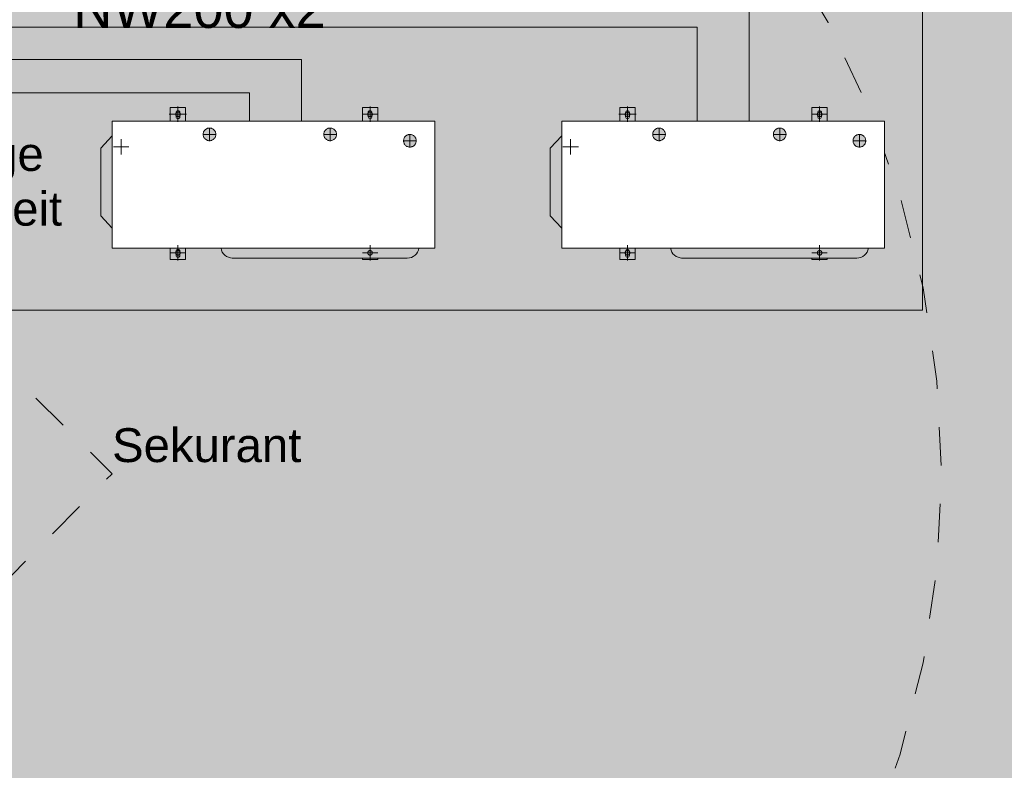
# Model space of a CAD drawing. Header units: metres. Extents: x -180 to 4, y -47 to 4.
# Tile 235 of 256: x -80.74 to -78.18, y -10.79 to -8.84. Entities that reach past the tile are written whole.
import ezdxf

# ---------------------------------------------------------------- set-up
doc = ezdxf.new("R2010")
doc.units = ezdxf.units.M
doc.header["$LTSCALE"] = 0.05
doc.linetypes.add('VW-01 Strichlinie kurz', pattern=[1.999894, 0.999947, -0.999947])
for name, color, linetype, lineweight, true_color in [('30 -35 Decken- 1 Konstruktion-Träger- Stahlbeton', 7, 'Continuous', 13, 0x33aa00), ('30 -35 Decken- 11 Bodendurchbruch', 7, 'Continuous', 15, 0x599559), ('30 -36 Dächer- 1 Konstruktion', 7, 'Continuous', 35, 0x6666cc), ('30 -36 Dächer- 3 Dachbeläge', 7, 'Continuous', 15, 0x9999ff), ('30 -36 Dächer- 3 Dachbeläge Gründach', 250, 'Continuous', 9, 0x333333), ('70 -72 Beschriftung- 1 Beschriftung allgemein', 7, 'Continuous', 9, 0xff6633)]:
    doc.layers.add(name, color=color, linetype=linetype, lineweight=lineweight, true_color=true_color)
doc.layers.add('30 -36 Dächer- 9 Sonstiges zur KG360', color=7, linetype='VW-01 Strichlinie kurz', lineweight=9)
doc.layers.add('Keine', color=7, linetype='Continuous', lineweight=9)
doc.styles.add('Arial', font='arial.ttf')

# ---------------------------------------------------------------- blocks, each defined once
blk = doc.blocks.new('Gruppe-1')
at = {"color": 255, "linetype": 'Continuous', "lineweight": 5, "transparency": 33554687}
blk.add_wipeout([(-83.311, -8.697), (-49.531, -8.697), (-49.531, -11.697), (-83.311, -11.697)], dxfattribs=at).dxf.layer = '30 -36 Dächer- 1 Konstruktion'
blk.add_wipeout([(-83.311, -8.697), (-49.531, -8.697), (-49.531, -11.697), (-83.311, -11.697)], dxfattribs=at).dxf.layer = '30 -36 Dächer- 1 Konstruktion'
blk.add_wipeout([(-83.311, -8.697), (-49.531, -8.697), (-49.531, -11.697), (-83.311, -11.697)], dxfattribs=at).dxf.layer = '30 -36 Dächer- 1 Konstruktion'
blk.add_wipeout([(-83.311, -8.697), (-49.531, -8.697), (-49.531, -11.697), (-83.311, -11.697)], dxfattribs=at).dxf.layer = '30 -36 Dächer- 1 Konstruktion'
blk.add_wipeout([(-83.311, -8.697), (-49.531, -8.697), (-49.531, -11.697), (-83.311, -11.697)], dxfattribs=at).dxf.layer = '30 -36 Dächer- 1 Konstruktion'
blk = doc.blocks.new('_04-Dach (2D)')
at = {"layer": '30 -35 Decken- 1 Konstruktion-Träger- Stahlbeton', "color": 7}
blk.add_blockref('Gruppe-1', (0, 0), dxfattribs=at)
blk = doc.blocks.new('Gruppe-222')
at = {"layer": '30 -36 Dächer- 9 Sonstiges zur KG360', "color": 9, "lineweight": 5, "true_color": 0xbababa, "flags": 128}
blk.add_lwpolyline([(-80.841, -7.527), (-80.596, -7.5391), (-80.3533, -7.5751), (-80.1153, -7.6347), (-79.8843, -7.7173), (-79.6625, -7.8222), (-79.4521, -7.9484), (-79.255, -8.0945), (-79.0732, -8.2593), (-78.9085, -8.4411), (-78.7623, -8.6381), (-78.6362, -8.8486), (-78.5313, -9.0703), (-78.4486, -9.3013), (-78.389, -9.5393), (-78.353, -9.782), (-78.341, -10.027), (-78.353, -10.2721), (-78.389, -10.5148), (-78.4486, -10.7528), (-78.5313, -10.9838), (-78.6362, -11.2055), (-78.7623, -11.416), (-78.9085, -11.613), (-79.0732, -11.7948), (-79.255, -11.9596), (-79.4521, -12.1057), (-79.6625, -12.2318), (-79.8843, -12.3367), (-80.1153, -12.4194), (-80.3533, -12.479), (-80.596, -12.515), (-80.841, -12.527), (-81.086, -12.515), (-81.3287, -12.479), (-81.5667, -12.4194), (-81.7977, -12.3367), (-82.0195, -12.2318), (-82.2299, -12.1057), (-82.427, -11.9596), (-82.6088, -11.7948), (-82.7735, -11.613), (-82.9197, -11.416), (-83.0458, -11.2055), (-83.1507, -10.9838), (-83.2334, -10.7528), (-83.293, -10.5148), (-83.329, -10.2721), (-83.341, -10.027), (-83.329, -9.782), (-83.293, -9.5393), (-83.2334, -9.3013), (-83.1507, -9.0703), (-83.0458, -8.8486), (-82.9197, -8.6381), (-82.7735, -8.4411), (-82.6088, -8.2593), (-82.427, -8.0945), (-82.2299, -7.9484), (-82.0195, -7.8222), (-81.7977, -7.7173), (-81.5667, -7.6347), (-81.3287, -7.5751), (-81.086, -7.5391)], close=True, dxfattribs=at)
at = {"layer": '30 -36 Dächer- 9 Sonstiges zur KG360', "lineweight": 9, "transparency": 33554687, "flags": 128}
blk.add_lwpolyline([(-80.841, -9.6858), (-80.4998, -10.0228), (-80.841, -10.3682), (-81.1822, -10.0313)], close=True, dxfattribs=at)
at = {"layer": '30 -36 Dächer- 9 Sonstiges zur KG360', "color": 7, "transparency": 33554687, "insert": (-80.4998, -9.9045), "char_height": 0.0881, "attachment_point": 1, "line_spacing_factor": 0.969685, "style": 'Arial'}
blk.add_mtext('Sekurant', dxfattribs=at)
blk = doc.blocks.new('Gruppe-332')
at = {"layer": 'Keine', "color": 252, "true_color": 0x888888}
for p, q in [((-78.8416, -9.1057), (-78.8416, -8.774)), ((-78.9773, -8.8604), (-81.102, -8.8604)), ((-78.9773, -9.1057), (-78.9773, -8.8604)), ((-80.0069, -8.9449), (-81.1866, -8.9449)), ((-80.0069, -9.1057), (-80.0069, -8.9449)), ((-80.1426, -9.0313), (-81.1442, -9.0313)), ((-80.1426, -9.1057), (-80.1426, -9.0313)), ((-80.3484, -9.0697), (-80.3084, -9.0697)), ((-80.3484, -9.0697), (-80.3084, -9.0697)), ((-79.8484, -9.0697), (-79.8084, -9.0697)), ((-79.8484, -9.0697), (-79.8084, -9.0697)), ((-79.1784, -9.0697), (-79.1384, -9.0697)), ((-79.1784, -9.0697), (-79.1384, -9.0697)), ((-78.6784, -9.0697), (-78.6384, -9.0697)), ((-78.6784, -9.0697), (-78.6384, -9.0697)), ((-80.3061, -9.0874), (-80.3511, -9.0874)), ((-79.8084, -9.0874), (-79.8484, -9.0874)), ((-79.1361, -9.0874), (-79.1811, -9.0874)), ((-78.6384, -9.0874), (-78.6784, -9.0874)), ((-80.2463, -9.1597), (-80.2463, -9.1197)), ((-79.9323, -9.1597), (-79.9323, -9.1197)), ((-79.0763, -9.1597), (-79.0763, -9.1197)), ((-78.7623, -9.1597), (-78.7623, -9.1197)), ((-80.2263, -9.1397), (-80.2663, -9.1397)), ((-79.9123, -9.1397), (-79.9523, -9.1397)), ((-79.7248, -9.1763), (-79.7248, -9.1363)), ((-79.0563, -9.1397), (-79.0963, -9.1397)), ((-78.7423, -9.1397), (-78.7823, -9.1397)), ((-78.5548, -9.1763), (-78.5548, -9.1363)), ((-79.7048, -9.1563), (-79.7448, -9.1563)), ((-78.5348, -9.1563), (-78.5748, -9.1563)), ((-80.5294, -9.3517), (-80.5294, -9.1757)), ((-80.5294, -9.3517), (-80.5294, -9.1757)), ((-79.3594, -9.3517), (-79.3594, -9.1757)), ((-79.3594, -9.3517), (-79.3594, -9.1757)), ((-80.3484, -9.4657), (-80.3084, -9.4657)), ((-80.3484, -9.4657), (-80.3084, -9.4657)), ((-80.1874, -9.4615), (-79.7314, -9.4615)), ((-80.1874, -9.4615), (-79.7314, -9.4615)), ((-79.8484, -9.4615), (-79.8484, -9.4657)), ((-79.8484, -9.4615), (-79.8484, -9.4657)), ((-79.8484, -9.4657), (-79.8084, -9.4657)), ((-79.8484, -9.4657), (-79.8084, -9.4657)), ((-79.8084, -9.4615), (-79.8084, -9.4657)), ((-79.8084, -9.4615), (-79.8084, -9.4657)), ((-79.1784, -9.4657), (-79.1384, -9.4657)), ((-79.1784, -9.4657), (-79.1384, -9.4657)), ((-79.0174, -9.4615), (-78.5614, -9.4615)), ((-79.0174, -9.4615), (-78.5614, -9.4615)), ((-78.6784, -9.4615), (-78.6784, -9.4657)), ((-78.6784, -9.4615), (-78.6784, -9.4657)), ((-78.6784, -9.4657), (-78.6384, -9.4657)), ((-78.6784, -9.4657), (-78.6384, -9.4657)), ((-78.6384, -9.4615), (-78.6384, -9.4657)), ((-78.6384, -9.4615), (-78.6384, -9.4657))]:
    blk.add_line(p, q, dxfattribs=at)
at = {"layer": 'Keine', "color": 252, "true_color": 0x888888, "flags": 128}
for points in [[(-80.3334, -9.0827, -0.414214), (-80.3284, -9.0777, -0.414214), (-80.3234, -9.0827)], [(-80.3334, -9.0827, -0.414214), (-80.3284, -9.0777, -0.414214), (-80.3234, -9.0827)], [(-79.8334, -9.0827, -0.414214), (-79.8284, -9.0777, -0.414214), (-79.8234, -9.0827)], [(-79.8334, -9.0827, -0.414214), (-79.8284, -9.0777, -0.414214), (-79.8234, -9.0827)], [(-79.1634, -9.0827, -0.414214), (-79.1584, -9.0777, -0.414214), (-79.1534, -9.0827)], [(-79.1634, -9.0827, -0.414214), (-79.1584, -9.0777, -0.414214), (-79.1534, -9.0827)], [(-78.6634, -9.0827, -0.414214), (-78.6584, -9.0777, -0.414214), (-78.6534, -9.0827)], [(-78.6634, -9.0827, -0.414214), (-78.6584, -9.0777, -0.414214), (-78.6534, -9.0827)], [(-80.3234, -9.4547, -0.414214), (-80.3284, -9.4597, -0.414214), (-80.3334, -9.4547)], [(-80.3234, -9.4547, -0.414214), (-80.3284, -9.4597, -0.414214), (-80.3334, -9.4547)], [(-79.1534, -9.4547, -0.414214), (-79.1584, -9.4597, -0.414214), (-79.1634, -9.4547)], [(-79.1534, -9.4547, -0.414214), (-79.1584, -9.4597, -0.414214), (-79.1634, -9.4547)]]:
    blk.add_lwpolyline(points, format="xyb", dxfattribs=at)
at = {"color": 255, "linetype": 'Continuous', "lineweight": 5}
for points in [[(-79.6594, -9.1057), (-79.6594, -9.4357), (-79.7247, -9.4357), (-79.7247, -9.1728), (-79.7215, -9.1725), (-79.7184, -9.1716), (-79.7156, -9.17), (-79.7131, -9.168), (-79.711, -9.1655), (-79.7095, -9.1626), (-79.7086, -9.1595), (-79.7083, -9.1563), (-79.7086, -9.1531), (-79.7095, -9.15), (-79.711, -9.1472), (-79.7131, -9.1447), (-79.7156, -9.1426), (-79.7184, -9.1411), (-79.7215, -9.1401), (-79.7247, -9.1398), (-79.7247, -9.1057)], [(-78.4894, -9.1057), (-78.4894, -9.4357), (-78.5547, -9.4357), (-78.5547, -9.1728), (-78.5515, -9.1725), (-78.5484, -9.1716), (-78.5456, -9.17), (-78.5431, -9.168), (-78.541, -9.1655), (-78.5395, -9.1626), (-78.5386, -9.1595), (-78.5383, -9.1563), (-78.5386, -9.1531), (-78.5395, -9.15), (-78.541, -9.1472), (-78.5431, -9.1447), (-78.5456, -9.1426), (-78.5484, -9.1411), (-78.5515, -9.1401), (-78.5547, -9.1398), (-78.5547, -9.1057)]]:
    blk.add_wipeout(points, dxfattribs=at).dxf.layer = 'Keine'
at = {"layer": 'Keine', "color": 252, "true_color": 0x888888}
for p, q in [((-79.6594, -9.1057), (-79.6594, -9.4357)), ((-79.6594, -9.1057), (-79.6594, -9.4357)), ((-78.4894, -9.1057), (-78.4894, -9.4357)), ((-78.4894, -9.1057), (-78.4894, -9.4357))]:
    blk.add_line(p, q, dxfattribs=at)
at = {"color": 255, "linetype": 'Continuous', "lineweight": 5}
for points in [[(-79.7247, -9.1057), (-79.7247, -9.1398), (-79.7248, -9.1398), (-79.728, -9.1401), (-79.7311, -9.1411), (-79.7339, -9.1426), (-79.7364, -9.1447), (-79.7385, -9.1472), (-79.74, -9.15), (-79.7409, -9.1531), (-79.7413, -9.1563), (-79.7409, -9.1595), (-79.74, -9.1626), (-79.7385, -9.1655), (-79.7364, -9.168), (-79.7339, -9.17), (-79.7311, -9.1716), (-79.728, -9.1725), (-79.7248, -9.1728), (-79.7247, -9.1728), (-79.7247, -9.4357), (-79.9322, -9.4357), (-79.9322, -9.1562), (-79.929, -9.1559), (-79.9259, -9.155), (-79.9231, -9.1534), (-79.9206, -9.1514), (-79.9185, -9.1489), (-79.917, -9.146), (-79.9161, -9.1429), (-79.9158, -9.1397), (-79.9161, -9.1365), (-79.917, -9.1334), (-79.9185, -9.1306), (-79.9206, -9.1281), (-79.9231, -9.126), (-79.9259, -9.1245), (-79.929, -9.1235), (-79.9322, -9.1232), (-79.9322, -9.1057)], [(-78.5547, -9.1057), (-78.5547, -9.1398), (-78.5548, -9.1398), (-78.558, -9.1401), (-78.5611, -9.1411), (-78.5639, -9.1426), (-78.5664, -9.1447), (-78.5685, -9.1472), (-78.57, -9.15), (-78.5709, -9.1531), (-78.5713, -9.1563), (-78.5709, -9.1595), (-78.57, -9.1626), (-78.5685, -9.1655), (-78.5664, -9.168), (-78.5639, -9.17), (-78.5611, -9.1716), (-78.558, -9.1725), (-78.5548, -9.1728), (-78.5547, -9.1728), (-78.5547, -9.4357), (-78.7622, -9.4357), (-78.7622, -9.1562), (-78.759, -9.1559), (-78.7559, -9.155), (-78.7531, -9.1534), (-78.7506, -9.1514), (-78.7485, -9.1489), (-78.747, -9.146), (-78.7461, -9.1429), (-78.7458, -9.1397), (-78.7461, -9.1365), (-78.747, -9.1334), (-78.7485, -9.1306), (-78.7506, -9.1281), (-78.7531, -9.126), (-78.7559, -9.1245), (-78.759, -9.1235), (-78.7622, -9.1232), (-78.7622, -9.1057)]]:
    blk.add_wipeout(points, dxfattribs=at).dxf.layer = 'Keine'
at = {"layer": 'Keine', "color": 252, "true_color": 0x888888}
for p, q in [((-79.8484, -9.0697), (-79.8484, -9.1057)), ((-79.8484, -9.0697), (-79.8484, -9.1057)), ((-79.8284, -9.0674), (-79.8284, -9.1074)), ((-79.8084, -9.0697), (-79.8084, -9.1057)), ((-79.8084, -9.0697), (-79.8084, -9.1057)), ((-78.6784, -9.0697), (-78.6784, -9.1057)), ((-78.6784, -9.0697), (-78.6784, -9.1057)), ((-78.6584, -9.0674), (-78.6584, -9.1074)), ((-78.6384, -9.0697), (-78.6384, -9.1057)), ((-78.6384, -9.0697), (-78.6384, -9.1057)), ((-79.8334, -9.0827), (-79.8334, -9.0937)), ((-79.8334, -9.0827), (-79.8334, -9.0937)), ((-79.8234, -9.0827), (-79.8234, -9.0937)), ((-79.8234, -9.0827), (-79.8234, -9.0937)), ((-78.6634, -9.0827), (-78.6634, -9.0937)), ((-78.6634, -9.0827), (-78.6634, -9.0937)), ((-78.6534, -9.0827), (-78.6534, -9.0937)), ((-78.6534, -9.0827), (-78.6534, -9.0937)), ((-79.8284, -9.428), (-79.8284, -9.468)), ((-78.6584, -9.428), (-78.6584, -9.468)), ((-79.8484, -9.448), (-79.8084, -9.448)), ((-78.6784, -9.448), (-78.6384, -9.448))]:
    blk.add_line(p, q, dxfattribs=at)
at = {"layer": 'Keine', "color": 252, "linetype": 'Continuous', "true_color": 0x888888, "flags": 128}
for points in [[(-79.8344, -9.0874), (-79.8343, -9.0868), (-79.8342, -9.0863), (-79.8341, -9.0857), (-79.8339, -9.0851), (-79.8337, -9.0846), (-79.8334, -9.0841), (-79.833, -9.0836), (-79.8326, -9.0832), (-79.8322, -9.0828), (-79.8317, -9.0824), (-79.8312, -9.0821), (-79.8307, -9.0819), (-79.8301, -9.0817), (-79.8295, -9.0815), (-79.8289, -9.0815), (-79.8284, -9.0814), (-79.8278, -9.0815), (-79.8272, -9.0815), (-79.8266, -9.0817), (-79.8261, -9.0819), (-79.8255, -9.0821), (-79.825, -9.0824), (-79.8246, -9.0828), (-79.8241, -9.0832), (-79.8237, -9.0836), (-79.8234, -9.0841), (-79.8231, -9.0846), (-79.8228, -9.0851), (-79.8226, -9.0857), (-79.8225, -9.0863), (-79.8224, -9.0868), (-79.8224, -9.0874), (-79.8224, -9.088), (-79.8225, -9.0886), (-79.8226, -9.0892), (-79.8228, -9.0897), (-79.8231, -9.0903), (-79.8234, -9.0908), (-79.8237, -9.0912), (-79.8241, -9.0917), (-79.8246, -9.0921), (-79.825, -9.0924), (-79.8255, -9.0927), (-79.8261, -9.093), (-79.8266, -9.0932), (-79.8272, -9.0933), (-79.8278, -9.0934), (-79.8284, -9.0934), (-79.8289, -9.0934), (-79.8295, -9.0933), (-79.8301, -9.0932), (-79.8307, -9.093), (-79.8312, -9.0927), (-79.8317, -9.0924), (-79.8322, -9.0921), (-79.8326, -9.0917), (-79.833, -9.0912), (-79.8334, -9.0908), (-79.8337, -9.0903), (-79.8339, -9.0897), (-79.8341, -9.0892), (-79.8342, -9.0886), (-79.8343, -9.088)], [(-78.6644, -9.0874), (-78.6643, -9.0868), (-78.6642, -9.0863), (-78.6641, -9.0857), (-78.6639, -9.0851), (-78.6637, -9.0846), (-78.6634, -9.0841), (-78.663, -9.0836), (-78.6626, -9.0832), (-78.6622, -9.0828), (-78.6617, -9.0824), (-78.6612, -9.0821), (-78.6607, -9.0819), (-78.6601, -9.0817), (-78.6595, -9.0815), (-78.6589, -9.0815), (-78.6584, -9.0814), (-78.6578, -9.0815), (-78.6572, -9.0815), (-78.6566, -9.0817), (-78.6561, -9.0819), (-78.6555, -9.0821), (-78.655, -9.0824), (-78.6546, -9.0828), (-78.6541, -9.0832), (-78.6537, -9.0836), (-78.6534, -9.0841), (-78.6531, -9.0846), (-78.6528, -9.0851), (-78.6526, -9.0857), (-78.6525, -9.0863), (-78.6524, -9.0868), (-78.6524, -9.0874), (-78.6524, -9.088), (-78.6525, -9.0886), (-78.6526, -9.0892), (-78.6528, -9.0897), (-78.6531, -9.0903), (-78.6534, -9.0908), (-78.6537, -9.0912), (-78.6541, -9.0917), (-78.6546, -9.0921), (-78.655, -9.0924), (-78.6555, -9.0927), (-78.6561, -9.093), (-78.6566, -9.0932), (-78.6572, -9.0933), (-78.6578, -9.0934), (-78.6584, -9.0934), (-78.6589, -9.0934), (-78.6595, -9.0933), (-78.6601, -9.0932), (-78.6607, -9.093), (-78.6612, -9.0927), (-78.6617, -9.0924), (-78.6622, -9.0921), (-78.6626, -9.0917), (-78.663, -9.0912), (-78.6634, -9.0908), (-78.6637, -9.0903), (-78.6639, -9.0897), (-78.6641, -9.0892), (-78.6642, -9.0886), (-78.6643, -9.088)], [(-79.7413, -9.1563), (-79.7412, -9.1547), (-79.7409, -9.1531), (-79.7406, -9.1515), (-79.74, -9.15), (-79.7393, -9.1485), (-79.7385, -9.1472), (-79.7375, -9.1459), (-79.7364, -9.1447), (-79.7352, -9.1436), (-79.7339, -9.1426), (-79.7325, -9.1418), (-79.7311, -9.1411), (-79.7296, -9.1405), (-79.728, -9.1401), (-79.7264, -9.1399), (-79.7248, -9.1398), (-79.7231, -9.1399), (-79.7215, -9.1401), (-79.72, -9.1405), (-79.7184, -9.1411), (-79.717, -9.1418), (-79.7156, -9.1426), (-79.7143, -9.1436), (-79.7131, -9.1447), (-79.712, -9.1459), (-79.711, -9.1472), (-79.7102, -9.1485), (-79.7095, -9.15), (-79.709, -9.1515), (-79.7086, -9.1531), (-79.7083, -9.1547), (-79.7083, -9.1563), (-79.7083, -9.1579), (-79.7086, -9.1595), (-79.709, -9.1611), (-79.7095, -9.1626), (-79.7102, -9.1641), (-79.711, -9.1655), (-79.712, -9.1668), (-79.7131, -9.168), (-79.7143, -9.1691), (-79.7156, -9.17), (-79.717, -9.1709), (-79.7184, -9.1716), (-79.72, -9.1721), (-79.7215, -9.1725), (-79.7231, -9.1727), (-79.7248, -9.1728), (-79.7264, -9.1727), (-79.728, -9.1725), (-79.7296, -9.1721), (-79.7311, -9.1716), (-79.7325, -9.1709), (-79.7339, -9.17), (-79.7352, -9.1691), (-79.7364, -9.168), (-79.7375, -9.1668), (-79.7385, -9.1655), (-79.7393, -9.1641), (-79.74, -9.1626), (-79.7406, -9.1611), (-79.7409, -9.1595), (-79.7412, -9.1579)], [(-78.5713, -9.1563), (-78.5712, -9.1547), (-78.5709, -9.1531), (-78.5706, -9.1515), (-78.57, -9.15), (-78.5693, -9.1485), (-78.5685, -9.1472), (-78.5675, -9.1459), (-78.5664, -9.1447), (-78.5652, -9.1436), (-78.5639, -9.1426), (-78.5625, -9.1418), (-78.5611, -9.1411), (-78.5596, -9.1405), (-78.558, -9.1401), (-78.5564, -9.1399), (-78.5548, -9.1398), (-78.5531, -9.1399), (-78.5515, -9.1401), (-78.55, -9.1405), (-78.5484, -9.1411), (-78.547, -9.1418), (-78.5456, -9.1426), (-78.5443, -9.1436), (-78.5431, -9.1447), (-78.542, -9.1459), (-78.541, -9.1472), (-78.5402, -9.1485), (-78.5395, -9.15), (-78.539, -9.1515), (-78.5386, -9.1531), (-78.5383, -9.1547), (-78.5383, -9.1563), (-78.5383, -9.1579), (-78.5386, -9.1595), (-78.539, -9.1611), (-78.5395, -9.1626), (-78.5402, -9.1641), (-78.541, -9.1655), (-78.542, -9.1668), (-78.5431, -9.168), (-78.5443, -9.1691), (-78.5456, -9.17), (-78.547, -9.1709), (-78.5484, -9.1716), (-78.55, -9.1721), (-78.5515, -9.1725), (-78.5531, -9.1727), (-78.5548, -9.1728), (-78.5564, -9.1727), (-78.558, -9.1725), (-78.5596, -9.1721), (-78.5611, -9.1716), (-78.5625, -9.1709), (-78.5639, -9.17), (-78.5652, -9.1691), (-78.5664, -9.168), (-78.5675, -9.1668), (-78.5685, -9.1655), (-78.5693, -9.1641), (-78.57, -9.1626), (-78.5706, -9.1611), (-78.5709, -9.1595), (-78.5712, -9.1579)], [(-79.8344, -9.448), (-79.8343, -9.4474), (-79.8342, -9.4469), (-79.8341, -9.4463), (-79.8339, -9.4457), (-79.8337, -9.4452), (-79.8334, -9.4447), (-79.833, -9.4442), (-79.8326, -9.4438), (-79.8322, -9.4434), (-79.8317, -9.443), (-79.8312, -9.4427), (-79.8307, -9.4425), (-79.8301, -9.4423), (-79.8295, -9.4421), (-79.8289, -9.4421), (-79.8284, -9.442), (-79.8278, -9.4421), (-79.8272, -9.4421), (-79.8266, -9.4423), (-79.8261, -9.4425), (-79.8255, -9.4427), (-79.825, -9.443), (-79.8246, -9.4434), (-79.8241, -9.4438), (-79.8237, -9.4442), (-79.8234, -9.4447), (-79.8231, -9.4452), (-79.8228, -9.4457), (-79.8226, -9.4463), (-79.8225, -9.4469), (-79.8224, -9.4474), (-79.8224, -9.448), (-79.8224, -9.4486), (-79.8225, -9.4492), (-79.8226, -9.4498), (-79.8228, -9.4503), (-79.8231, -9.4509), (-79.8234, -9.4514), (-79.8237, -9.4518), (-79.8241, -9.4523), (-79.8246, -9.4527), (-79.825, -9.453), (-79.8255, -9.4533), (-79.8261, -9.4536), (-79.8266, -9.4538), (-79.8272, -9.4539), (-79.8278, -9.454), (-79.8284, -9.454), (-79.8289, -9.454), (-79.8295, -9.4539), (-79.8301, -9.4538), (-79.8307, -9.4536), (-79.8312, -9.4533), (-79.8317, -9.453), (-79.8322, -9.4527), (-79.8326, -9.4523), (-79.833, -9.4518), (-79.8334, -9.4514), (-79.8337, -9.4509), (-79.8339, -9.4503), (-79.8341, -9.4498), (-79.8342, -9.4492), (-79.8343, -9.4486)], [(-78.6644, -9.448), (-78.6643, -9.4474), (-78.6642, -9.4469), (-78.6641, -9.4463), (-78.6639, -9.4457), (-78.6637, -9.4452), (-78.6634, -9.4447), (-78.663, -9.4442), (-78.6626, -9.4438), (-78.6622, -9.4434), (-78.6617, -9.443), (-78.6612, -9.4427), (-78.6607, -9.4425), (-78.6601, -9.4423), (-78.6595, -9.4421), (-78.6589, -9.4421), (-78.6584, -9.442), (-78.6578, -9.4421), (-78.6572, -9.4421), (-78.6566, -9.4423), (-78.6561, -9.4425), (-78.6555, -9.4427), (-78.655, -9.443), (-78.6546, -9.4434), (-78.6541, -9.4438), (-78.6537, -9.4442), (-78.6534, -9.4447), (-78.6531, -9.4452), (-78.6528, -9.4457), (-78.6526, -9.4463), (-78.6525, -9.4469), (-78.6524, -9.4474), (-78.6524, -9.448), (-78.6524, -9.4486), (-78.6525, -9.4492), (-78.6526, -9.4498), (-78.6528, -9.4503), (-78.6531, -9.4509), (-78.6534, -9.4514), (-78.6537, -9.4518), (-78.6541, -9.4523), (-78.6546, -9.4527), (-78.655, -9.453), (-78.6555, -9.4533), (-78.6561, -9.4536), (-78.6566, -9.4538), (-78.6572, -9.4539), (-78.6578, -9.454), (-78.6584, -9.454), (-78.6589, -9.454), (-78.6595, -9.4539), (-78.6601, -9.4538), (-78.6607, -9.4536), (-78.6612, -9.4533), (-78.6617, -9.453), (-78.6622, -9.4527), (-78.6626, -9.4523), (-78.663, -9.4518), (-78.6634, -9.4514), (-78.6637, -9.4509), (-78.6639, -9.4503), (-78.6641, -9.4498), (-78.6642, -9.4492), (-78.6643, -9.4486)]]:
    blk.add_lwpolyline(points, close=True, dxfattribs=at)
at = {"layer": 'Keine', "color": 252, "true_color": 0x888888, "flags": 128}
for points in [[(-79.8333, -9.0942, -0.012522), (-79.8334, -9.094, -0.012522), (-79.8334, -9.0937)], [(-79.8333, -9.0942, -0.012522), (-79.8334, -9.094, -0.012522), (-79.8334, -9.0937)], [(-79.8234, -9.0942, -0.38517), (-79.8284, -9.0987, -0.38517), (-79.8333, -9.0942)], [(-79.8234, -9.0942, -0.38517), (-79.8284, -9.0987, -0.38517), (-79.8333, -9.0942)], [(-79.8234, -9.0937, -0.012522), (-79.8234, -9.094, -0.012522), (-79.8234, -9.0942)], [(-79.8234, -9.0937, -0.012522), (-79.8234, -9.094, -0.012522), (-79.8234, -9.0942)], [(-78.6633, -9.0942, -0.012522), (-78.6634, -9.094, -0.012522), (-78.6634, -9.0937)], [(-78.6633, -9.0942, -0.012522), (-78.6634, -9.094, -0.012522), (-78.6634, -9.0937)], [(-78.6534, -9.0942, -0.38517), (-78.6584, -9.0987, -0.38517), (-78.6633, -9.0942)], [(-78.6534, -9.0942, -0.38517), (-78.6584, -9.0987, -0.38517), (-78.6633, -9.0942)], [(-78.6534, -9.0937, -0.012522), (-78.6534, -9.094, -0.012522), (-78.6534, -9.0942)], [(-78.6534, -9.0937, -0.012522), (-78.6534, -9.094, -0.012522), (-78.6534, -9.0942)], [(-79.7014, -9.4357, -0.184022), (-79.7114, -9.4543, -0.184022), (-79.7314, -9.4615)], [(-79.7014, -9.4357, -0.184022), (-79.7114, -9.4543, -0.184022), (-79.7314, -9.4615)], [(-78.5314, -9.4357, -0.184022), (-78.5414, -9.4543, -0.184022), (-78.5614, -9.4615)], [(-78.5314, -9.4357, -0.184022), (-78.5414, -9.4543, -0.184022), (-78.5614, -9.4615)]]:
    blk.add_lwpolyline(points, format="xyb", dxfattribs=at)
at = {"color": 255, "linetype": 'Continuous', "lineweight": 5}
for points in [[(-79.9322, -9.1057), (-79.9322, -9.1232), (-79.9323, -9.1232), (-79.9355, -9.1235), (-79.9386, -9.1245), (-79.9414, -9.126), (-79.9439, -9.1281), (-79.946, -9.1306), (-79.9475, -9.1334), (-79.9484, -9.1365), (-79.9488, -9.1397), (-79.9484, -9.1429), (-79.9475, -9.146), (-79.946, -9.1489), (-79.9439, -9.1514), (-79.9414, -9.1534), (-79.9386, -9.155), (-79.9355, -9.1559), (-79.9323, -9.1562), (-79.9322, -9.1562), (-79.9322, -9.4357), (-80.2462, -9.4357), (-80.2462, -9.1562), (-80.243, -9.1559), (-80.2399, -9.155), (-80.2371, -9.1534), (-80.2346, -9.1514), (-80.2325, -9.1489), (-80.231, -9.146), (-80.2301, -9.1429), (-80.2298, -9.1397), (-80.2301, -9.1365), (-80.231, -9.1334), (-80.2325, -9.1306), (-80.2346, -9.1281), (-80.2371, -9.126), (-80.2399, -9.1245), (-80.243, -9.1235), (-80.2462, -9.1232), (-80.2462, -9.1057)], [(-78.7622, -9.1057), (-78.7622, -9.1232), (-78.7623, -9.1232), (-78.7655, -9.1235), (-78.7686, -9.1245), (-78.7714, -9.126), (-78.7739, -9.1281), (-78.776, -9.1306), (-78.7775, -9.1334), (-78.7784, -9.1365), (-78.7788, -9.1397), (-78.7784, -9.1429), (-78.7775, -9.146), (-78.776, -9.1489), (-78.7739, -9.1514), (-78.7714, -9.1534), (-78.7686, -9.155), (-78.7655, -9.1559), (-78.7623, -9.1562), (-78.7622, -9.1562), (-78.7622, -9.4357), (-79.0762, -9.4357), (-79.0762, -9.1562), (-79.073, -9.1559), (-79.0699, -9.155), (-79.0671, -9.1534), (-79.0646, -9.1514), (-79.0625, -9.1489), (-79.061, -9.146), (-79.0601, -9.1429), (-79.0598, -9.1397), (-79.0601, -9.1365), (-79.061, -9.1334), (-79.0625, -9.1306), (-79.0646, -9.1281), (-79.0671, -9.126), (-79.0699, -9.1245), (-79.073, -9.1235), (-79.0762, -9.1232), (-79.0762, -9.1057)]]:
    blk.add_wipeout(points, dxfattribs=at).dxf.layer = 'Keine'
at = {"layer": 'Keine', "color": 252, "linetype": 'Continuous', "true_color": 0x888888, "flags": 128}
for points in [[(-79.9488, -9.1397), (-79.9487, -9.1381), (-79.9484, -9.1365), (-79.9481, -9.1349), (-79.9475, -9.1334), (-79.9468, -9.1319), (-79.946, -9.1306), (-79.945, -9.1293), (-79.9439, -9.1281), (-79.9427, -9.127), (-79.9414, -9.126), (-79.94, -9.1252), (-79.9386, -9.1245), (-79.9371, -9.1239), (-79.9355, -9.1235), (-79.9339, -9.1233), (-79.9323, -9.1232), (-79.9306, -9.1233), (-79.929, -9.1235), (-79.9275, -9.1239), (-79.9259, -9.1245), (-79.9245, -9.1252), (-79.9231, -9.126), (-79.9218, -9.127), (-79.9206, -9.1281), (-79.9195, -9.1293), (-79.9185, -9.1306), (-79.9177, -9.1319), (-79.917, -9.1334), (-79.9165, -9.1349), (-79.9161, -9.1365), (-79.9158, -9.1381), (-79.9158, -9.1397), (-79.9158, -9.1413), (-79.9161, -9.1429), (-79.9165, -9.1445), (-79.917, -9.146), (-79.9177, -9.1475), (-79.9185, -9.1489), (-79.9195, -9.1502), (-79.9206, -9.1514), (-79.9218, -9.1525), (-79.9231, -9.1534), (-79.9245, -9.1543), (-79.9259, -9.155), (-79.9275, -9.1555), (-79.929, -9.1559), (-79.9306, -9.1561), (-79.9323, -9.1562), (-79.9339, -9.1561), (-79.9355, -9.1559), (-79.9371, -9.1555), (-79.9386, -9.155), (-79.94, -9.1543), (-79.9414, -9.1534), (-79.9427, -9.1525), (-79.9439, -9.1514), (-79.945, -9.1502), (-79.946, -9.1489), (-79.9468, -9.1475), (-79.9475, -9.146), (-79.9481, -9.1445), (-79.9484, -9.1429), (-79.9487, -9.1413)], [(-78.7788, -9.1397), (-78.7787, -9.1381), (-78.7784, -9.1365), (-78.7781, -9.1349), (-78.7775, -9.1334), (-78.7768, -9.1319), (-78.776, -9.1306), (-78.775, -9.1293), (-78.7739, -9.1281), (-78.7727, -9.127), (-78.7714, -9.126), (-78.77, -9.1252), (-78.7686, -9.1245), (-78.7671, -9.1239), (-78.7655, -9.1235), (-78.7639, -9.1233), (-78.7623, -9.1232), (-78.7606, -9.1233), (-78.759, -9.1235), (-78.7575, -9.1239), (-78.7559, -9.1245), (-78.7545, -9.1252), (-78.7531, -9.126), (-78.7518, -9.127), (-78.7506, -9.1281), (-78.7495, -9.1293), (-78.7485, -9.1306), (-78.7477, -9.1319), (-78.747, -9.1334), (-78.7465, -9.1349), (-78.7461, -9.1365), (-78.7458, -9.1381), (-78.7458, -9.1397), (-78.7458, -9.1413), (-78.7461, -9.1429), (-78.7465, -9.1445), (-78.747, -9.146), (-78.7477, -9.1475), (-78.7485, -9.1489), (-78.7495, -9.1502), (-78.7506, -9.1514), (-78.7518, -9.1525), (-78.7531, -9.1534), (-78.7545, -9.1543), (-78.7559, -9.155), (-78.7575, -9.1555), (-78.759, -9.1559), (-78.7606, -9.1561), (-78.7623, -9.1562), (-78.7639, -9.1561), (-78.7655, -9.1559), (-78.7671, -9.1555), (-78.7686, -9.155), (-78.77, -9.1543), (-78.7714, -9.1534), (-78.7727, -9.1525), (-78.7739, -9.1514), (-78.775, -9.1502), (-78.776, -9.1489), (-78.7768, -9.1475), (-78.7775, -9.146), (-78.7781, -9.1445), (-78.7784, -9.1429), (-78.7787, -9.1413)]]:
    blk.add_lwpolyline(points, close=True, dxfattribs=at)
at = {"layer": 'Keine', "color": 252, "true_color": 0x888888, "flags": 128}
for points in [[(-80.1863, -9.4615, -0.184022), (-80.2062, -9.4543, -0.184022), (-80.2163, -9.4357)], [(-80.1863, -9.4615, -0.184022), (-80.2062, -9.4543, -0.184022), (-80.2163, -9.4357)], [(-79.0163, -9.4615, -0.184022), (-79.0362, -9.4543, -0.184022), (-79.0463, -9.4357)], [(-79.0163, -9.4615, -0.184022), (-79.0362, -9.4543, -0.184022), (-79.0463, -9.4357)]]:
    blk.add_lwpolyline(points, format="xyb", dxfattribs=at)
at = {"color": 255, "linetype": 'Continuous', "lineweight": 5}
for points in [[(-80.2462, -9.1057), (-80.2462, -9.1232), (-80.2463, -9.1232), (-80.2495, -9.1235), (-80.2526, -9.1245), (-80.2554, -9.126), (-80.2579, -9.1281), (-80.26, -9.1306), (-80.2615, -9.1334), (-80.2624, -9.1365), (-80.2628, -9.1397), (-80.2624, -9.1429), (-80.2615, -9.146), (-80.26, -9.1489), (-80.2579, -9.1514), (-80.2554, -9.1534), (-80.2526, -9.155), (-80.2495, -9.1559), (-80.2463, -9.1562), (-80.2462, -9.1562), (-80.2462, -9.4357), (-80.4994, -9.4357), (-80.4994, -9.1057)], [(-79.0762, -9.1057), (-79.0762, -9.1232), (-79.0763, -9.1232), (-79.0795, -9.1235), (-79.0826, -9.1245), (-79.0854, -9.126), (-79.0879, -9.1281), (-79.09, -9.1306), (-79.0915, -9.1334), (-79.0924, -9.1365), (-79.0928, -9.1397), (-79.0924, -9.1429), (-79.0915, -9.146), (-79.09, -9.1489), (-79.0879, -9.1514), (-79.0854, -9.1534), (-79.0826, -9.155), (-79.0795, -9.1559), (-79.0763, -9.1562), (-79.0762, -9.1562), (-79.0762, -9.4357), (-79.3294, -9.4357), (-79.3294, -9.1057)]]:
    blk.add_wipeout(points, dxfattribs=at).dxf.layer = 'Keine'
at = {"layer": 'Keine', "color": 252, "true_color": 0x888888}
for p, q in [((-80.3484, -9.0697), (-80.3484, -9.1057)), ((-80.3484, -9.0697), (-80.3484, -9.1057)), ((-80.3284, -9.0674), (-80.3284, -9.1074)), ((-80.3084, -9.0697), (-80.3084, -9.1057)), ((-80.3084, -9.0697), (-80.3084, -9.1057)), ((-79.1784, -9.0697), (-79.1784, -9.1057)), ((-79.1784, -9.0697), (-79.1784, -9.1057)), ((-79.1584, -9.0674), (-79.1584, -9.1074)), ((-79.1384, -9.0697), (-79.1384, -9.1057)), ((-79.1384, -9.0697), (-79.1384, -9.1057)), ((-80.3334, -9.0827), (-80.3334, -9.0937)), ((-80.3334, -9.0827), (-80.3334, -9.0937)), ((-80.3234, -9.0827), (-80.3234, -9.0937)), ((-80.3234, -9.0827), (-80.3234, -9.0937)), ((-79.1634, -9.0827), (-79.1634, -9.0937)), ((-79.1634, -9.0827), (-79.1634, -9.0937)), ((-79.1534, -9.0827), (-79.1534, -9.0937)), ((-79.1534, -9.0827), (-79.1534, -9.0937)), ((-80.4994, -9.1057), (-79.6594, -9.1057)), ((-80.4994, -9.4357), (-80.4994, -9.1057)), ((-80.4994, -9.1057), (-79.6594, -9.1057)), ((-80.4994, -9.4357), (-80.4994, -9.1057)), ((-79.3294, -9.1057), (-78.4894, -9.1057)), ((-79.3294, -9.4357), (-79.3294, -9.1057)), ((-79.3294, -9.1057), (-78.4894, -9.1057)), ((-79.3294, -9.4357), (-79.3294, -9.1057)), ((-80.5294, -9.1757), (-80.4994, -9.1437)), ((-80.5294, -9.1757), (-80.4994, -9.1437)), ((-79.3594, -9.1757), (-79.3294, -9.1437)), ((-79.3594, -9.1757), (-79.3294, -9.1437)), ((-80.4563, -9.172), (-80.4963, -9.172)), ((-80.4763, -9.152), (-80.4763, -9.192)), ((-80.4763, -9.192), (-80.4763, -9.152)), ((-79.2863, -9.172), (-79.3263, -9.172)), ((-79.3063, -9.152), (-79.3063, -9.192)), ((-79.3063, -9.192), (-79.3063, -9.152)), ((-80.5294, -9.3517), (-80.4994, -9.3837)), ((-80.5294, -9.3517), (-80.4994, -9.3837)), ((-79.3594, -9.3517), (-79.3294, -9.3837)), ((-79.3594, -9.3517), (-79.3294, -9.3837)), ((-80.3284, -9.428), (-80.3284, -9.468)), ((-79.1584, -9.428), (-79.1584, -9.468)), ((-80.4994, -9.4357), (-79.6594, -9.4357)), ((-80.4994, -9.4357), (-79.6594, -9.4357)), ((-80.3484, -9.4357), (-80.3484, -9.4657)), ((-80.3484, -9.4357), (-80.3484, -9.4657)), ((-80.3484, -9.448), (-80.3084, -9.448)), ((-80.3334, -9.4437), (-80.3334, -9.4547)), ((-80.3334, -9.4437), (-80.3334, -9.4547)), ((-80.3234, -9.4437), (-80.3234, -9.4547)), ((-80.3234, -9.4437), (-80.3234, -9.4547)), ((-80.3084, -9.4357), (-80.3084, -9.4657)), ((-80.3084, -9.4357), (-80.3084, -9.4657)), ((-79.3294, -9.4357), (-78.4894, -9.4357)), ((-79.3294, -9.4357), (-78.4894, -9.4357)), ((-79.1784, -9.4357), (-79.1784, -9.4657)), ((-79.1784, -9.4357), (-79.1784, -9.4657)), ((-79.1784, -9.448), (-79.1384, -9.448)), ((-79.1634, -9.4437), (-79.1634, -9.4547)), ((-79.1634, -9.4437), (-79.1634, -9.4547)), ((-79.1534, -9.4437), (-79.1534, -9.4547)), ((-79.1534, -9.4437), (-79.1534, -9.4547)), ((-79.1384, -9.4357), (-79.1384, -9.4657)), ((-79.1384, -9.4357), (-79.1384, -9.4657))]:
    blk.add_line(p, q, dxfattribs=at)
at = {"layer": 'Keine', "color": 252, "linetype": 'Continuous', "true_color": 0x888888, "flags": 128}
for points in [[(-80.3344, -9.0874), (-80.3343, -9.0868), (-80.3342, -9.0863), (-80.3341, -9.0857), (-80.3339, -9.0851), (-80.3337, -9.0846), (-80.3334, -9.0841), (-80.333, -9.0836), (-80.3326, -9.0832), (-80.3322, -9.0828), (-80.3317, -9.0824), (-80.3312, -9.0821), (-80.3307, -9.0819), (-80.3301, -9.0817), (-80.3295, -9.0815), (-80.3289, -9.0815), (-80.3284, -9.0814), (-80.3278, -9.0815), (-80.3272, -9.0815), (-80.3266, -9.0817), (-80.3261, -9.0819), (-80.3255, -9.0821), (-80.325, -9.0824), (-80.3246, -9.0828), (-80.3241, -9.0832), (-80.3237, -9.0836), (-80.3234, -9.0841), (-80.3231, -9.0846), (-80.3228, -9.0851), (-80.3226, -9.0857), (-80.3225, -9.0863), (-80.3224, -9.0868), (-80.3224, -9.0874), (-80.3224, -9.088), (-80.3225, -9.0886), (-80.3226, -9.0892), (-80.3228, -9.0897), (-80.3231, -9.0903), (-80.3234, -9.0908), (-80.3237, -9.0912), (-80.3241, -9.0917), (-80.3246, -9.0921), (-80.325, -9.0924), (-80.3255, -9.0927), (-80.3261, -9.093), (-80.3266, -9.0932), (-80.3272, -9.0933), (-80.3278, -9.0934), (-80.3284, -9.0934), (-80.3289, -9.0934), (-80.3295, -9.0933), (-80.3301, -9.0932), (-80.3307, -9.093), (-80.3312, -9.0927), (-80.3317, -9.0924), (-80.3322, -9.0921), (-80.3326, -9.0917), (-80.333, -9.0912), (-80.3334, -9.0908), (-80.3337, -9.0903), (-80.3339, -9.0897), (-80.3341, -9.0892), (-80.3342, -9.0886), (-80.3343, -9.088)], [(-79.1644, -9.0874), (-79.1643, -9.0868), (-79.1642, -9.0863), (-79.1641, -9.0857), (-79.1639, -9.0851), (-79.1637, -9.0846), (-79.1634, -9.0841), (-79.163, -9.0836), (-79.1626, -9.0832), (-79.1622, -9.0828), (-79.1617, -9.0824), (-79.1612, -9.0821), (-79.1607, -9.0819), (-79.1601, -9.0817), (-79.1595, -9.0815), (-79.1589, -9.0815), (-79.1584, -9.0814), (-79.1578, -9.0815), (-79.1572, -9.0815), (-79.1566, -9.0817), (-79.1561, -9.0819), (-79.1555, -9.0821), (-79.155, -9.0824), (-79.1546, -9.0828), (-79.1541, -9.0832), (-79.1537, -9.0836), (-79.1534, -9.0841), (-79.1531, -9.0846), (-79.1528, -9.0851), (-79.1526, -9.0857), (-79.1525, -9.0863), (-79.1524, -9.0868), (-79.1524, -9.0874), (-79.1524, -9.088), (-79.1525, -9.0886), (-79.1526, -9.0892), (-79.1528, -9.0897), (-79.1531, -9.0903), (-79.1534, -9.0908), (-79.1537, -9.0912), (-79.1541, -9.0917), (-79.1546, -9.0921), (-79.155, -9.0924), (-79.1555, -9.0927), (-79.1561, -9.093), (-79.1566, -9.0932), (-79.1572, -9.0933), (-79.1578, -9.0934), (-79.1584, -9.0934), (-79.1589, -9.0934), (-79.1595, -9.0933), (-79.1601, -9.0932), (-79.1607, -9.093), (-79.1612, -9.0927), (-79.1617, -9.0924), (-79.1622, -9.0921), (-79.1626, -9.0917), (-79.163, -9.0912), (-79.1634, -9.0908), (-79.1637, -9.0903), (-79.1639, -9.0897), (-79.1641, -9.0892), (-79.1642, -9.0886), (-79.1643, -9.088)], [(-80.2628, -9.1397), (-80.2627, -9.1381), (-80.2624, -9.1365), (-80.2621, -9.1349), (-80.2615, -9.1334), (-80.2608, -9.1319), (-80.26, -9.1306), (-80.259, -9.1293), (-80.2579, -9.1281), (-80.2567, -9.127), (-80.2554, -9.126), (-80.254, -9.1252), (-80.2526, -9.1245), (-80.2511, -9.1239), (-80.2495, -9.1235), (-80.2479, -9.1233), (-80.2463, -9.1232), (-80.2446, -9.1233), (-80.243, -9.1235), (-80.2415, -9.1239), (-80.2399, -9.1245), (-80.2385, -9.1252), (-80.2371, -9.126), (-80.2358, -9.127), (-80.2346, -9.1281), (-80.2335, -9.1293), (-80.2325, -9.1306), (-80.2317, -9.1319), (-80.231, -9.1334), (-80.2305, -9.1349), (-80.2301, -9.1365), (-80.2298, -9.1381), (-80.2298, -9.1397), (-80.2298, -9.1413), (-80.2301, -9.1429), (-80.2305, -9.1445), (-80.231, -9.146), (-80.2317, -9.1475), (-80.2325, -9.1489), (-80.2335, -9.1502), (-80.2346, -9.1514), (-80.2358, -9.1525), (-80.2371, -9.1534), (-80.2385, -9.1543), (-80.2399, -9.155), (-80.2415, -9.1555), (-80.243, -9.1559), (-80.2446, -9.1561), (-80.2463, -9.1562), (-80.2479, -9.1561), (-80.2495, -9.1559), (-80.2511, -9.1555), (-80.2526, -9.155), (-80.254, -9.1543), (-80.2554, -9.1534), (-80.2567, -9.1525), (-80.2579, -9.1514), (-80.259, -9.1502), (-80.26, -9.1489), (-80.2608, -9.1475), (-80.2615, -9.146), (-80.2621, -9.1445), (-80.2624, -9.1429), (-80.2627, -9.1413)], [(-79.0928, -9.1397), (-79.0927, -9.1381), (-79.0924, -9.1365), (-79.0921, -9.1349), (-79.0915, -9.1334), (-79.0908, -9.1319), (-79.09, -9.1306), (-79.089, -9.1293), (-79.0879, -9.1281), (-79.0867, -9.127), (-79.0854, -9.126), (-79.084, -9.1252), (-79.0826, -9.1245), (-79.0811, -9.1239), (-79.0795, -9.1235), (-79.0779, -9.1233), (-79.0763, -9.1232), (-79.0746, -9.1233), (-79.073, -9.1235), (-79.0715, -9.1239), (-79.0699, -9.1245), (-79.0685, -9.1252), (-79.0671, -9.126), (-79.0658, -9.127), (-79.0646, -9.1281), (-79.0635, -9.1293), (-79.0625, -9.1306), (-79.0617, -9.1319), (-79.061, -9.1334), (-79.0605, -9.1349), (-79.0601, -9.1365), (-79.0598, -9.1381), (-79.0598, -9.1397), (-79.0598, -9.1413), (-79.0601, -9.1429), (-79.0605, -9.1445), (-79.061, -9.146), (-79.0617, -9.1475), (-79.0625, -9.1489), (-79.0635, -9.1502), (-79.0646, -9.1514), (-79.0658, -9.1525), (-79.0671, -9.1534), (-79.0685, -9.1543), (-79.0699, -9.155), (-79.0715, -9.1555), (-79.073, -9.1559), (-79.0746, -9.1561), (-79.0763, -9.1562), (-79.0779, -9.1561), (-79.0795, -9.1559), (-79.0811, -9.1555), (-79.0826, -9.155), (-79.084, -9.1543), (-79.0854, -9.1534), (-79.0867, -9.1525), (-79.0879, -9.1514), (-79.089, -9.1502), (-79.09, -9.1489), (-79.0908, -9.1475), (-79.0915, -9.146), (-79.0921, -9.1445), (-79.0924, -9.1429), (-79.0927, -9.1413)], [(-80.3344, -9.448), (-80.3343, -9.4474), (-80.3342, -9.4469), (-80.3341, -9.4463), (-80.3339, -9.4457), (-80.3337, -9.4452), (-80.3334, -9.4447), (-80.333, -9.4442), (-80.3326, -9.4438), (-80.3322, -9.4434), (-80.3317, -9.443), (-80.3312, -9.4427), (-80.3307, -9.4425), (-80.3301, -9.4423), (-80.3295, -9.4421), (-80.3289, -9.4421), (-80.3284, -9.442), (-80.3278, -9.4421), (-80.3272, -9.4421), (-80.3266, -9.4423), (-80.3261, -9.4425), (-80.3255, -9.4427), (-80.325, -9.443), (-80.3246, -9.4434), (-80.3241, -9.4438), (-80.3237, -9.4442), (-80.3234, -9.4447), (-80.3231, -9.4452), (-80.3228, -9.4457), (-80.3226, -9.4463), (-80.3225, -9.4469), (-80.3224, -9.4474), (-80.3224, -9.448), (-80.3224, -9.4486), (-80.3225, -9.4492), (-80.3226, -9.4498), (-80.3228, -9.4503), (-80.3231, -9.4509), (-80.3234, -9.4514), (-80.3237, -9.4518), (-80.3241, -9.4523), (-80.3246, -9.4527), (-80.325, -9.453), (-80.3255, -9.4533), (-80.3261, -9.4536), (-80.3266, -9.4538), (-80.3272, -9.4539), (-80.3278, -9.454), (-80.3284, -9.454), (-80.3289, -9.454), (-80.3295, -9.4539), (-80.3301, -9.4538), (-80.3307, -9.4536), (-80.3312, -9.4533), (-80.3317, -9.453), (-80.3322, -9.4527), (-80.3326, -9.4523), (-80.333, -9.4518), (-80.3334, -9.4514), (-80.3337, -9.4509), (-80.3339, -9.4503), (-80.3341, -9.4498), (-80.3342, -9.4492), (-80.3343, -9.4486)], [(-79.1644, -9.448), (-79.1643, -9.4474), (-79.1642, -9.4469), (-79.1641, -9.4463), (-79.1639, -9.4457), (-79.1637, -9.4452), (-79.1634, -9.4447), (-79.163, -9.4442), (-79.1626, -9.4438), (-79.1622, -9.4434), (-79.1617, -9.443), (-79.1612, -9.4427), (-79.1607, -9.4425), (-79.1601, -9.4423), (-79.1595, -9.4421), (-79.1589, -9.4421), (-79.1584, -9.442), (-79.1578, -9.4421), (-79.1572, -9.4421), (-79.1566, -9.4423), (-79.1561, -9.4425), (-79.1555, -9.4427), (-79.155, -9.443), (-79.1546, -9.4434), (-79.1541, -9.4438), (-79.1537, -9.4442), (-79.1534, -9.4447), (-79.1531, -9.4452), (-79.1528, -9.4457), (-79.1526, -9.4463), (-79.1525, -9.4469), (-79.1524, -9.4474), (-79.1524, -9.448), (-79.1524, -9.4486), (-79.1525, -9.4492), (-79.1526, -9.4498), (-79.1528, -9.4503), (-79.1531, -9.4509), (-79.1534, -9.4514), (-79.1537, -9.4518), (-79.1541, -9.4523), (-79.1546, -9.4527), (-79.155, -9.453), (-79.1555, -9.4533), (-79.1561, -9.4536), (-79.1566, -9.4538), (-79.1572, -9.4539), (-79.1578, -9.454), (-79.1584, -9.454), (-79.1589, -9.454), (-79.1595, -9.4539), (-79.1601, -9.4538), (-79.1607, -9.4536), (-79.1612, -9.4533), (-79.1617, -9.453), (-79.1622, -9.4527), (-79.1626, -9.4523), (-79.163, -9.4518), (-79.1634, -9.4514), (-79.1637, -9.4509), (-79.1639, -9.4503), (-79.1641, -9.4498), (-79.1642, -9.4492), (-79.1643, -9.4486)]]:
    blk.add_lwpolyline(points, close=True, dxfattribs=at)
at = {"layer": 'Keine', "color": 252, "true_color": 0x888888, "flags": 128}
for points in [[(-80.3234, -9.0937, -0.414214), (-80.3284, -9.0987, -0.414214), (-80.3334, -9.0937)], [(-80.3234, -9.0937, -0.414214), (-80.3284, -9.0987, -0.414214), (-80.3334, -9.0937)], [(-79.1534, -9.0937, -0.414214), (-79.1584, -9.0987, -0.414214), (-79.1634, -9.0937)], [(-79.1534, -9.0937, -0.414214), (-79.1584, -9.0987, -0.414214), (-79.1634, -9.0937)], [(-80.3334, -9.4437, -0.414214), (-80.3284, -9.4387, -0.414214), (-80.3234, -9.4437)], [(-80.3334, -9.4437, -0.414214), (-80.3284, -9.4387, -0.414214), (-80.3234, -9.4437)], [(-79.1634, -9.4437, -0.414214), (-79.1584, -9.4387, -0.414214), (-79.1534, -9.4437)], [(-79.1634, -9.4437, -0.414214), (-79.1584, -9.4387, -0.414214), (-79.1534, -9.4437)]]:
    blk.add_lwpolyline(points, format="xyb", dxfattribs=at)
blk = doc.blocks.new('Gruppe-365')
at = {"layer": '30 -36 Dächer- 3 Dachbeläge Gründach', "linetype": 'Continuous', "lineweight": 0, "true_color": 0xe7eedf}
h = blk.add_hatch(color=254, dxfattribs=at)
h.paths.add_polyline_path([(-81.5037, -5.5564), (-81.5037, -3.5964), (-82.636, -3.5964), (-82.636, -0.732), (-50.206, -0.732), (-50.206, -10.572), (-51.971, -10.572), (-51.971, -13.7471), (-74.9949, -13.7471), (-74.9949, -30.912), (-99.136, -30.912), (-99.136, -11.982), (-82.636, -11.982), (-82.636, -9.597), (-78.391, -9.597), (-78.391, -7.647), (-82.636, -7.647), (-82.636, -5.5564)])
h.paths.add_polyline_path([(-64.4827, -11.9745), (-64.4827, -8.3855), (-72.8267, -8.3855), (-72.8267, -11.9745)])
at = {"layer": '30 -36 Dächer- 3 Dachbeläge Gründach', "flags": 128}
blk.add_lwpolyline([(-81.5037, -5.5564), (-81.5037, -3.5964), (-82.636, -3.5964), (-82.636, -0.732), (-50.206, -0.732), (-50.206, -10.572), (-51.971, -10.572), (-51.971, -13.7471), (-74.9949, -13.7471), (-74.9949, -30.912), (-99.136, -30.912), (-99.136, -11.982), (-82.636, -11.982), (-82.636, -9.597), (-78.391, -9.597), (-78.391, -7.647), (-82.636, -7.647), (-82.636, -5.5564)], close=True, dxfattribs=at)
at = {"color": 255, "lineweight": 9}
blk.add_wipeout([(-74.6216, -0.277), (-74.6216, -0.732), (-82.636, -0.732), (-82.636, -3.5964), (-81.5037, -3.5964), (-81.5037, -5.5564), (-82.636, -5.5564), (-82.636, -7.647), (-78.391, -7.647), (-78.391, -9.597), (-82.636, -9.597), (-82.636, -11.982), (-99.136, -11.982), (-99.136, -30.912), (-74.9949, -30.912), (-74.9949, -13.7471), (-74.6216, -13.7471), (-74.6216, -31.367), (-99.591, -31.367), (-99.591, -11.527), (-83.091, -11.527), (-83.091, -0.277)], dxfattribs=at).dxf.layer = '30 -36 Dächer- 3 Dachbeläge'
at = {"layer": '30 -36 Dächer- 3 Dachbeläge', "linetype": 'Continuous', "lineweight": 9}
h = blk.add_hatch(dxfattribs=at)
h.set_pattern_fill('{914A209A-ED12-11EE-87B6-5CE', style=0, pattern_type=2)
h.set_pattern_definition([(-22, (-41.963306, -17.347042), (-0.018555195, 0.04226461), [0.000625, -0.061875]), (14, (-41.955057, -17.369718), (-0.0371103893, -0.0278327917), [0.000625, -0.030625]), (-3.77456, (-42.01382, -17.38415), (-0.01958604, 0.065974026), [0.00028186, -0.09367194]), (-68, (-41.84373, -17.32024), (0.1926424, 0.04407994), [0.00028125, -0.09346875]), (96, (-41.97774, -17.411983), (-0.036105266, -0.06319548), [0.0005625, -0.0931875]), (132, (-41.949908, -17.38828), (0.040202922, 0.004123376), [0.0003125, -0.0621875]), (-17, (-41.98186, -17.37178), (0.0930531, 0.02892868), [0.000625, -0.061875]), (-145, (-41.976705, -17.366625), (0.06266964, -0.04009224), [0.000625, -0.061875]), (-137, (-41.99114, -17.363533), (0.049444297, -0.02123569), [0.000625, -0.061875])])
h.paths.add_polyline_path([(-25.001, -20.117), (-0.251, -20.117), (-0.251, -0.277), (-33.591, -0.277), (-33.591, -11.527), (-49.751, -11.527), (-49.751, -0.277), (-83.091, -0.277), (-83.091, -11.527), (-99.591, -11.527), (-99.591, -31.367), (-74.501, -31.367), (-74.501, -20.117), (-50.091, -20.117), (-50.091, -31.367), (-25.001, -31.367)])
h.paths.add_polyline_path([(-74.9949, -13.7471), (-74.9949, -30.912), (-99.136, -30.912), (-99.136, -11.982), (-82.636, -11.982), (-82.636, -9.597), (-78.391, -9.597), (-78.391, -7.647), (-82.636, -7.647), (-82.636, -5.5564), (-81.5037, -5.5564), (-81.5037, -3.5964), (-82.636, -3.5964), (-82.636, -0.732), (-50.206, -0.732), (-50.206, -6.592), (-51.131, -6.592), (-51.131, -8.842), (-50.206, -8.842), (-50.206, -10.572), (-51.971, -10.572), (-51.971, -13.7471)])
h.paths.add_polyline_path([(-33.136, -11.472), (-33.136, -0.732), (-0.706, -0.732), (-0.706, -19.662), (-20.9881, -19.662), (-20.9881, -11.472)])
h.paths.add_polyline_path([(-49.636, -25.8641), (-25.456, -25.8641), (-25.456, -30.912), (-49.636, -30.912)])
at = {"layer": '30 -36 Dächer- 3 Dachbeläge', "lineweight": 9, "flags": 128}
blk.add_lwpolyline([(-74.9949, -13.7471), (-74.9949, -30.912), (-99.136, -30.912), (-99.136, -11.982), (-82.636, -11.982), (-82.636, -9.597), (-78.391, -9.597), (-78.391, -7.647), (-82.636, -7.647), (-82.636, -5.5564), (-81.5037, -5.5564), (-81.5037, -3.5964), (-82.636, -3.5964), (-82.636, -0.732), (-50.206, -0.732), (-50.206, -6.592), (-51.131, -6.592), (-51.131, -8.842), (-50.206, -8.842), (-50.206, -10.572), (-51.971, -10.572), (-51.971, -13.7471)], close=True, dxfattribs=at)
at = {"layer": 'Keine', "color": 7}
blk.add_blockref('Gruppe-222', (0, 0), dxfattribs=at)
at = {"layer": 'Keine', "color": 7, "transparency": 33554687}
blk.add_blockref('Gruppe-332', (0, 0), dxfattribs=at)
at = {"layer": '70 -72 Beschriftung- 1 Beschriftung allgemein', "insert": (-80.6006, -8.5991), "char_height": 0.100689, "attachment_point": 1, "line_spacing_factor": 0.970891, "style": 'Arial'}
blk.add_mtext('Kombidachdurchführung H\\PNW200 x2', dxfattribs=at)
at = {"layer": 'Keine', "color": 7, "transparency": 33554687, "insert": (-81.355, -9.1467), "char_height": 0.088103, "attachment_point": 1, "line_spacing_factor": 0.969685, "style": 'Arial'}
blk.add_mtext('Klimaanlage\\PAußeneinheit', dxfattribs=at)
blk = doc.blocks.new('_Dach_2D (2D)')
at = {"layer": '30 -35 Decken- 11 Bodendurchbruch', "color": 7}
blk.add_blockref('Gruppe-365', (0, 0), dxfattribs=at)

msp = doc.modelspace()

# ---------------------------------------------------------------- block references
at = {"layer": 'Keine', "color": 1}
msp.add_blockref('_04-Dach (2D)', (0, 0), dxfattribs=at)

# ---------------------------------------------------------------- next in the draw order: block references
msp.add_blockref('_Dach_2D (2D)', (0, 0), dxfattribs=at)

doc.saveas('drawing.dxf')
